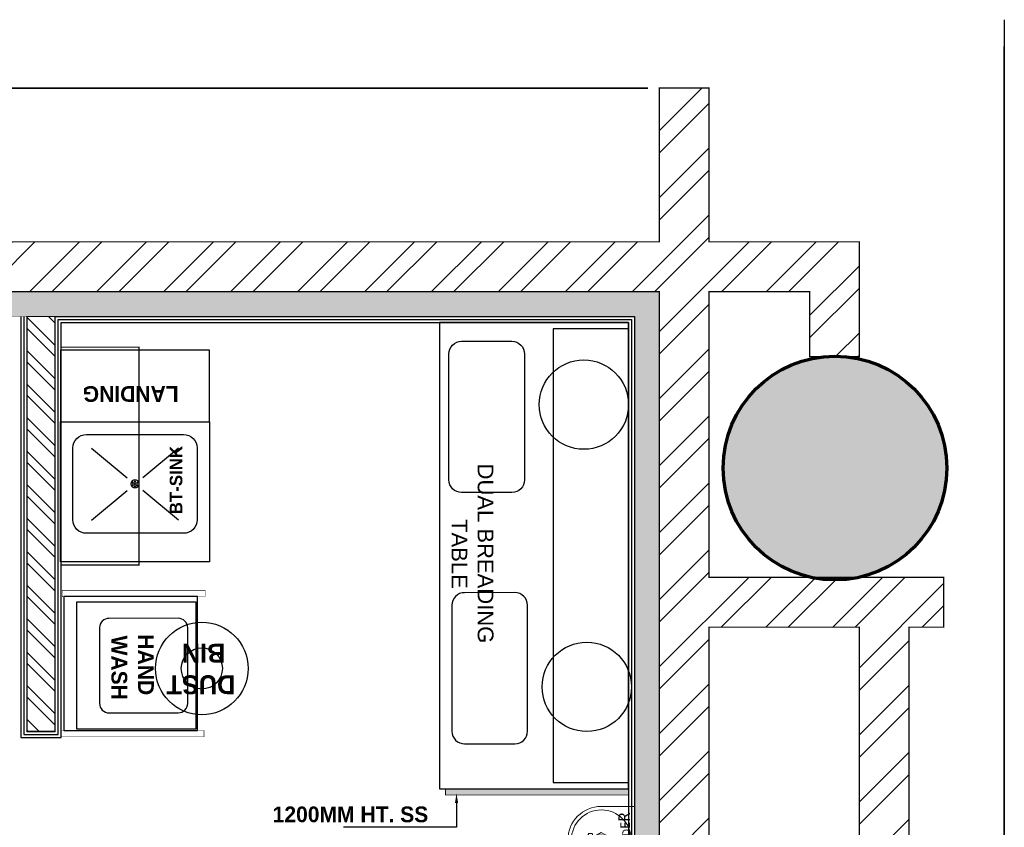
# Model space of a CAD drawing. Header units: millimetres. Extents: x -115221 to 194496, y -122556 to 375476.
# Tile 86 of 169: x 106011 to 109972, y -36401 to -33154. Entities that reach past the tile are written whole.
import ezdxf

# ---------------------------------------------------------------- set-up
doc = ezdxf.new("R2010")
doc.units = ezdxf.units.MM
doc.linetypes.add('L1-1 08-30-2012$0$HIDDENX2', pattern=[0.75, 0.5, -0.25])
for name, color, linetype in [('FIRE SUPRESSION CYLINDER', 1, 'Continuous'), ('FUR R0', 8, 'Continuous'), ('WWDS FURNITURE LAYOUT', 8, 'Continuous')]:
    doc.layers.add(name, color=color, linetype=linetype)
doc.layers.add('SSE PIPING', color=7, linetype='Continuous', lineweight=30, true_color=0x0512c2)
doc.styles.add('har', font='GOTHICB.TTF')
doc.styles.add('Lucida SU', font='l_10646.ttf')
doc.styles.get("Standard").update_dxf_attribs({"font": 'arial.ttf'})

# ---------------------------------------------------------------- blocks, each defined once
blk = doc.blocks.new('NIA_Break Line w Scale - 1-100-V2-F_B-14 PLAN')
at = {"layer": 'FUR R0'}
for p, q in [((12408.3, 266.7), (6305.5, 266.7)), ((6305.5, 266.7), (12300, 266.7))]:
    blk.add_line(p, q, dxfattribs=at)
blk = doc.blocks.new('NIA_Break Line w Scale - 1-100-21789561-F_B-14 PLAN')
at = {"layer": 'FUR R0'}
for p, q in [((4844.5, 266.7), (497.8, 266.7)), ((497.8, 266.7), (4844.5, 266.7))]:
    blk.add_line(p, q, dxfattribs=at)
blk = doc.blocks.new('r ewewew')
at = {"layer": 'FUR R0'}
for points in [[(999360.28, -586370.54), (999286.28, -586370.54), (999286.28, -586400.54), (999360.28, -586400.54)], [(999359.28, -586370.56), (999287.28, -586370.54), (999287.28, -586382.48), (999359.28, -586382.5)]]:
    blk.add_lwpolyline(points, close=True, dxfattribs=at)
at = {"layer": 'FUR R0', "elevation": 0}
blk.add_lwpolyline([(999331.17, -586398.58), (999351.17, -586398.58, 0.414214), (999353.17, -586396.58), (999353.17, -586388.58, 0.414214), (999351.17, -586386.58), (999331.17, -586386.58, 0.414214), (999329.17, -586388.58), (999329.17, -586396.58, 0.414214)], format="xyb", close=True, dxfattribs=at)
at = {"layer": 'FUR R0'}
blk.add_lwpolyline([(999311.28, -586399.05), (999291.28, -586399.05, -0.414214), (999289.28, -586397.05), (999289.28, -586389.05, -0.414214), (999291.28, -586387.05), (999311.28, -586387.05, -0.414214), (999313.28, -586389.05), (999313.28, -586397.05, -0.414214)], format="xyb", close=True, dxfattribs=at)
for centre in [(999299.33, -586377.62), (999344.12, -586377.16, 0)]:
    blk.add_circle(centre, 7.09, dxfattribs=at)
for s, p in [('DUAL BREADING', (999308.68, -586394.48)), ('TABLE', (999317.49, -586398.64))]:
    blk.add_text(s, height=2.5, dxfattribs=at).set_placement(p)
blk = doc.blocks.new('rewrwe')
for p, q in [((1795758.7, -49933.5), (1795902.5, -50053)), ((1796108.3, -49933.5), (1795964.5, -50053)), ((1795758.7, -50223.5), (1795902.5, -50104)), ((1796108.3, -50223.5), (1795964.5, -50104))]:
    blk.add_line(p, q)
for points in [[(1796233.6, -50328.3), (1796233.6, -49766), (1795633.5, -49766), (1795633.5, -50328.3)], [(1795633.5, -50328.3), (1796233.5, -50328.3), (1796233.5, -50617.4), (1795633.5, -50617.4)]]:
    blk.add_lwpolyline(points, close=True)
blk.add_lwpolyline([(1796183.6, -50223.9), (1796183.6, -49934.7, 0.414214), (1796129.1, -49880.3), (1795737.9, -49880.3, 0.414214), (1795683.5, -49934.7), (1795683.5, -50223.9, 0.414214), (1795737.9, -50278.3), (1796129.1, -50278.3, 0.414214)], format="xyb", close=True)
for centre, radius in [((1795933.5, -50079.3), 16.6), ((1795925, -50073.9), 2.45), ((1795925.2, -50083.6), 2.45), ((1795933.3, -50068.8), 2.45), ((1795933.5, -50078.5), 2.45), ((1795941.8, -50073.5), 2.45), ((1795942, -50083.2), 2.45), ((1795933.7, -50088.2), 2.45)]:
    blk.add_circle(centre, radius)
blk = doc.blocks.new('FUR R0')
at = {"layer": 'WWDS FURNITURE LAYOUT'}
h = blk.add_hatch(dxfattribs=at)
h.set_pattern_fill('ANSI32', color=8, scale=20, angle=180)
h.set_pattern_definition([(225, (1670971.06, 2824817.45), (134.703842, -134.703842), []), (225, (1670881.26, 2824817.45), (134.703842, -134.703842), [])])
h.paths.add_polyline_path([(0, -649.9), (-605, -649.9), (-605, 2849.8), (-3852.5, 2849.8), (-3852.5, 3049.9), (-605, 3049.8), (-605, 3668), (-405, 3668), (-405, 3049.9), (200, 3049.9), (200, 2588.7), (0, 2588.7), (0, 2849.8), (-405, 2849.8), (-405, 1700.7), (538.8, 1700.7), (538.8, 1500.7), (400, 1500.7), (400, 0.1), (200, 0.1), (200, 1500.7), (-405, 1500.7), (-405, -450), (0, -450)])
h = blk.add_hatch(color=8, dxfattribs=at)
h.dxf.hatch_style = 1
h.paths.add_polyline_path([(50, -750), (50, -649.9), (-605, -650), (-605, 2849.8), (-7300, 2849.8), (-7300, 1626.9), (-7200, 1626.9), (-7200, 2749.8), (-704.9, 2749.8), (-704.7, -750)])
at = {"layer": 'WWDS FURNITURE LAYOUT', "ltscale": 50}
h = blk.add_hatch(dxfattribs=at)
h.set_pattern_fill('ANSI32', color=8, scale=10, angle=90)
h.set_pattern_definition([(135, (2822649.37, -1653302.87), (-67.351921, -67.351921), []), (135, (2822649.37, -1653257.97), (-67.351921, -67.351921), [])])
h.paths.add_polyline_path([(-3149, 1081.7), (-3149, 2749.8), (-3035.2, 2749.8), (-3035.2, 1081.7)])
at = {"layer": 'WWDS FURNITURE LAYOUT'}
h = blk.add_hatch(color=8, dxfattribs=at)
h.dxf.hatch_style = 1
edge = h.paths.add_edge_path()
edge.add_arc((102, 2140.4), 450, 0, 360)
at = {"layer": 'WWDS FURNITURE LAYOUT', "ltscale": 50}
h = blk.add_hatch(color=8, dxfattribs=at)
h.dxf.hatch_style = 1
h.paths.add_polyline_path([(-1464.8, 851.2), (-1464.8, 825.9), (-728.8, 825.8), (-728.8, 851.1)])
at = {"layer": 'WWDS FURNITURE LAYOUT', "color": 8}
for points, const_width in [([(0, -649.9), (-605, -649.9), (-605, 2849.8), (-3852.5, 2849.8), (-3852.5, 3049.9), (-605, 3049.8), (-605, 3668), (-405, 3668), (-405, 3049.9), (200, 3049.9), (200, 2588.7), (0, 2588.7), (0, 2849.8), (-405, 2849.8), (-405, 1700.7), (538.8, 1700.7), (538.8, 1500.7), (400, 1500.7), (400, 0.1), (200, 0.1), (200, 1500.7), (-405, 1500.7), (-405, -450), (0, -450)], 5), ([(50, -750), (50, -649.9), (-605, -650), (-605, 2849.8), (-7300, 2849.8), (-7300, 1626.9), (-7200, 1626.9), (-7200, 2749.8), (-704.9, 2749.8), (-704.7, -750)], 2), ([(-3149, 1081.7), (-3149, 2749.8), (-3035.2, 2749.8), (-3035.2, 1081.7)], 5.07)]:
    blk.add_lwpolyline(points, close=True, dxfattribs=dict(at, const_width=const_width))
for points in [[(-3173, 2749.8), (-3173, 1057.7), (-3011.2, 1057.7), (-3011.2, 2725.8), (-728.9, 2725.9), (-728.7, -774), (50, -774)], [(-3161, 2749.8), (-3161, 1069.7), (-3023.2, 1069.7), (-3023.2, 2737.8), (-716.9, 2737.9), (-716.7, -762), (50, -762)], [(-3149, 2749.8), (-3149, 1081.7), (-3035.2, 1081.7), (-3035.2, 2749.8), (-704.9, 2749.9), (-704.7, -750), (50, -750)], [(-1420.6, 793.7), (-1420.6, 696.5), (-1874.6, 696.5)]]:
    blk.add_lwpolyline(points, dxfattribs=at)
at = {"layer": 'WWDS FURNITURE LAYOUT', "color": 8, "linetype": 'L1-1 08-30-2012$0$HIDDENX2', "lineweight": 30, "const_width": 5.07}
blk.add_lwpolyline([(-2697.4, 2626.3), (-2697.4, 1750.9), (-3011.2, 1750.9), (-3011.2, 2626.3)], close=True, dxfattribs=at)
at = {"layer": 'WWDS FURNITURE LAYOUT', "color": 8, "ltscale": 10, "const_width": 1.58}
for points in [[(-3007, 1623.4), (-3007, 1648.7), (-2432.2, 1648.8), (-2432.2, 1623.5)], [(-3011.2, 1085.1), (-3011.2, 1059.7), (-2436.4, 1059.8), (-2436.4, 1085.1)]]:
    blk.add_lwpolyline(points, close=True, dxfattribs=at)
at = {"layer": 'WWDS FURNITURE LAYOUT', "color": 8}
for points in [[(-3000.5, 1623.4), (-3000.4, 1085.1), (-2462.1, 1085.1), (-2462.2, 1623.5)], [(-2949.8, 1600.8), (-2949.7, 1091.4), (-2468.4, 1091.5), (-2468.5, 1600.9)]]:
    blk.add_lwpolyline(points, close=True, dxfattribs=at)
blk.add_lwpolyline([(-2540, 1536.2), (-2818.7, 1536.1, 0.414214), (-2856.7, 1498.1), (-2856.7, 1194.1, 0.414214), (-2818.7, 1156.1), (-2540, 1156.2, 0.414214), (-2502, 1194.2), (-2502, 1498.2, 0.414214)], format="xyb", close=True, dxfattribs=at)
at = {"layer": 'WWDS FURNITURE LAYOUT', "color": 8, "ltscale": 50, "const_width": 3}
blk.add_lwpolyline([(-1464.8, 851.2), (-1464.8, 825.9), (-728.8, 825.8), (-728.8, 851.1)], close=True, dxfattribs=at)
at = {"layer": 'WWDS FURNITURE LAYOUT', "color": 8, "lineweight": 70}
blk.add_circle((102, 2140.4), 450, dxfattribs=at)
at = {"layer": 'WWDS FURNITURE LAYOUT', "color": 8}
for radius in [186.2, 82.7]:
    blk.add_circle((-2445.1, 1334.7), radius, dxfattribs=at)
blk.add_solid([(-1426.9, 793.7), (-1420.6, 831.7), (-1414.2, 793.7)], dxfattribs=at)
for name, p, rotation in [('NIA_Break Line w Scale - 1-100-V2-F_B-14 PLAN', (1049.8, -8465.3), 89.99999999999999), ('NIA_Break Line w Scale - 1-100-21789561-F_B-14 PLAN', (-152.5, 3934.7), 180)]:
    blk.add_blockref(name, p, dxfattribs=dict(at, rotation=rotation))
at = {"layer": 'WWDS FURNITURE LAYOUT', "color": 8, "linetype": 'Continuous', "lineweight": 0, "xscale": 25.33333333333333, "yscale": 25.33333333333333, "zscale": 25.33333333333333, "rotation": 270.0029998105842}
blk.add_blockref('r ewewew', (14852666, 25318756.1), dxfattribs=at)
at = {"layer": 'WWDS FURNITURE LAYOUT', "color": 8, "xscale": -0.9988786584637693, "yscale": 0.9988786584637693, "zscale": 0.9988786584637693, "rotation": 180}
blk.add_blockref('rewrwe', (-1796633.7, -47946.3), dxfattribs=at)
at = {"layer": 'WWDS FURNITURE LAYOUT', "color": 8, "style": 'har'}
for s, height, rotation, p in [('LANDING', 63.33, 180, (-2538.6, 2469.8, 0)), ('BT-SINK', 50.67, 90, (-2523.6, 1954.7)), ('WASH', 63.33, 270.008, (-2808.8, 1467.1)), ('HAND', 63.33, 270.008, (-2701.6, 1471.8)), ('BIN', 76, 180.0332, (-2350.4, 1433.9, 0)), ('DUST', 76, 180.0332, (-2310.6, 1307.2, 0)), ('1200MM HT. SS', 63.333, 0.008, (-2160.2, 716.3))]:
    blk.add_text(s, height=height, rotation=rotation, dxfattribs=at).set_placement(p)
blk = doc.blocks.new('cyl 12 To 21')
at = {"layer": 'SSE PIPING', "color": 6, "lineweight": 5, "ltscale": 3.32757}
for p, q in [((-26.2, 15.1), (0, 30.3)), ((0, 30.3), (26.2, 15.1))]:
    blk.add_line(p, q, dxfattribs=at)
at = {"layer": 'SSE PIPING', "color": 6, "lineweight": 5, "ltscale": 5.240748}
for p, q in [((-26.2, -15.1), (-26.2, 15.1)), ((26.2, 15.1), (26.2, -15.1)), ((0, -30.3), (-26.2, -15.1)), ((26.2, -15.1), (0, -30.3))]:
    blk.add_line(p, q, dxfattribs=at)
at = {"layer": 'SSE PIPING', "color": 6, "lineweight": 5, "ltscale": 3.55277}
for p, q in [((12.4, 6.5), (12.4, -6.5)), ((22.8, 6.5), (22.8, -6.5))]:
    blk.add_line(p, q, dxfattribs=at)
at = {"layer": 'SSE PIPING', "color": 6, "lineweight": 5, "ltscale": 1.785553}
for p, q in [((22.8, 6.5), (12.4, 6.5)), ((22.8, -6.5), (12.4, -6.5))]:
    blk.add_line(p, q, dxfattribs=at)
at = {"layer": 'SSE PIPING', "color": 6, "lineweight": 5, "ltscale": 4.038952}
blk.add_line((20.7, -7.4), (20.7, 7.4), dxfattribs=at)
at = {"layer": 'SSE PIPING', "color": 6, "lineweight": 5, "ltscale": 0.952248}
for p, q in [((20.7, 7.4), (26.2, 7.4)), ((20.7, -7.4), (26.2, -7.4))]:
    blk.add_line(p, q, dxfattribs=at)
at = {"layer": 'SSE PIPING', "color": 6, "lineweight": 5, "ltscale": 0.595118}
for p, q in [((22, 1.2), (22.2, -1.2)), ((26.2, 5.9), (22.8, 5.9)), ((21.6, -4.3), (21.2, -6.7)), ((22.1, -1.9), (21.6, -4.3)), ((26.2, -5.9), (22.8, -5.9))]:
    blk.add_line(p, q, dxfattribs=at)
at = {"layer": 'SSE PIPING', "color": 6, "lineweight": 5, "ltscale": 1.66651}
for p, q in [((35.9, 8.6), (26.2, 8.6)), ((35.9, -8.6), (26.2, -8.6))]:
    blk.add_line(p, q, dxfattribs=at)
at = {"layer": 'SSE PIPING', "color": 6, "lineweight": 5, "ltscale": 12.341448}
for p, q in [((35.9, 22.8), (35.9, -22.8)), ((52.4, 22.8), (52.4, -22.8))]:
    blk.add_line(p, q, dxfattribs=at)
at = {"layer": 'SSE PIPING', "color": 6, "lineweight": 5, "ltscale": 1.904597}
for p, q in [((49.6, 25.5), (38.6, 25.5)), ((49.6, -25.5), (38.6, -25.5))]:
    blk.add_line(p, q, dxfattribs=at)
at = {"layer": 'SSE PIPING', "color": 6, "lineweight": 5, "ltscale": 4.945367}
blk.add_line((51.6, 6.4), (51.6, 22.3), dxfattribs=at)
at = {"layer": 'SSE PIPING', "color": 6, "lineweight": 5, "ltscale": 0.142752}
for p, q in [((52.4, 22.3), (51.6, 22.3)), ((52.4, -22.3), (51.6, -22.3))]:
    blk.add_line(p, q, dxfattribs=at)
at = {"layer": 'SSE PIPING', "color": 6, "lineweight": 5, "ltscale": 0.023222}
for p, q in [((22.2, -1.2), (22, -1.2)), ((22.1, -1.9), (22, -1.9))]:
    blk.add_line(p, q, dxfattribs=at)
at = {"layer": 'SSE PIPING', "color": 6, "lineweight": 5, "ltscale": 4.815475}
blk.add_line((51.6, -22.3), (51.6, -7.1), dxfattribs=at)
at = {"layer": 'SSE PIPING', "color": 12, "lineweight": 5, "ltscale": 27.706152, "true_color": 0xe00000}
blk.add_lwpolyline([(0, 134.7), (-133.2, 134.7), (-133.3, -134.7), (0, -134.7)], dxfattribs=at)
blk.add_circle((0, 0), 120.7, dxfattribs=at)
at = {"layer": 'SSE PIPING', "color": 6, "lineweight": 5, "ltscale": 28.497757}
blk.add_circle((0, 0), 20.7, dxfattribs=at)
at = {"layer": 'SSE PIPING', "color": 12, "lineweight": 5, "ltscale": 27.706152, "true_color": 0xe00000}
blk.add_arc((0, 0), 134.7, 270, 90, dxfattribs=at)
at = {"layer": 'SSE PIPING', "color": 6, "lineweight": 5, "ltscale": 0.747873}
for centre, start, end in [((38.6, 22.8), 90, 180), ((49.6, 22.8), 0, 90), ((38.6, -22.8), 180, 270), ((49.6, -22.8), 270, 0)]:
    blk.add_arc(centre, 2.76, start, end, dxfattribs=at)
at = {"layer": 'SSE PIPING', "color": 2, "lineweight": 5, "insert": (-92.6, -1.8), "char_height": 46.81, "attachment_point": 5, "rotation": 270, "style": 'Lucida SU'}
blk.add_mtext_dynamic_manual_height_columns('C{\\H0.83333x;Y\\H0.8x;L\\H0.75x;IN\\H1.33333x;D\\H1.25x;E}R', width=195.122, gutter_width=1500, heights=[51.1], dxfattribs=at)

msp = doc.modelspace()

# ---------------------------------------------------------------- block references
at = {"layer": 'FIRE SUPRESSION CYLINDER', "lineweight": 0, "rotation": 179.9830913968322}
msp.add_blockref('cyl 12 To 21', (108350.4, -36451.6), dxfattribs=at)
at = {"layer": 'WWDS FURNITURE LAYOUT'}
msp.add_blockref('FUR R0', (109188.4, -37096.8), dxfattribs=at)

doc.saveas('drawing.dxf')
